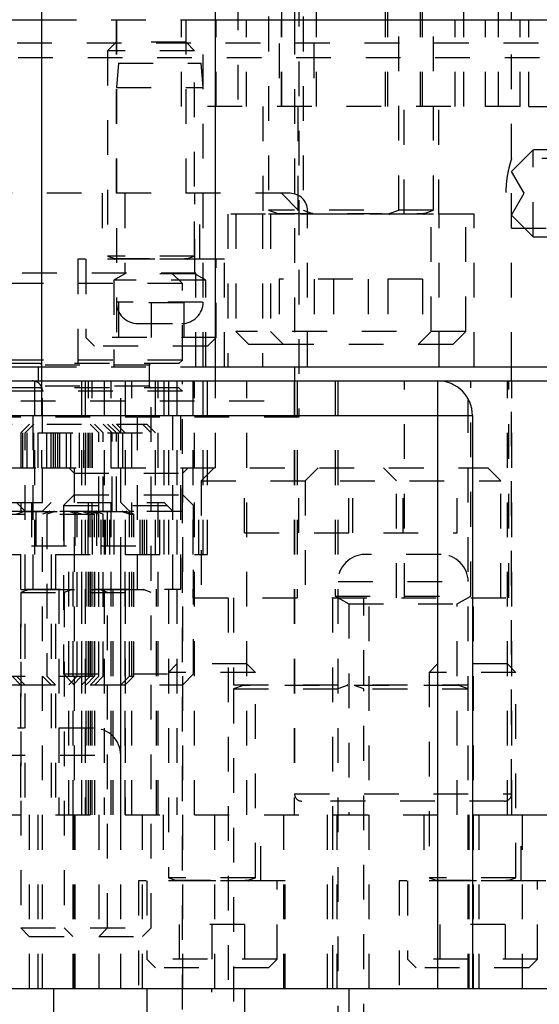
# Model space of a CAD drawing. Header units: inches. Extents: x 1772 to 2706, y -534 to -52.
# Tile 92 of 256: x 1943.98 to 1945.48, y -523.51 to -520.68. Entities that reach past the tile are written whole.
import ezdxf

# ---------------------------------------------------------------- set-up
doc = ezdxf.new("R2010")
doc.units = ezdxf.units.IN
doc.header["$LTSCALE"] = 0.5
doc.header["$MEASUREMENT"] = 0
doc.linetypes.add('HIDDEN', pattern=[0.225, 0.15, -0.075])
doc.layers.add('SID-M-H', color=4, linetype='HIDDEN')
doc.layers.add('SID-M-S', color=105, linetype='Continuous')

msp = doc.modelspace()

# ---------------------------------------------------------------- linework, layer by layer
at = {"layer": 'SID-M-H'}
for p, q in [((1944.60862, -517.20628), (1944.60862, -520.92628)), ((1945.25862, -520.92628), (1945.25862, -517.20628)), ((1945.35862, -520.92628), (1945.35862, -517.20628)), ((1944.78362, -519.19628), (1944.78362, -521.82128)), ((1944.72737, -520.14503), (1944.72737, -520.92628)), ((1944.82737, -520.14503), (1944.82737, -520.92628)), ((1945.03987, -520.92628), (1945.03987, -520.14503)), ((1945.13987, -520.92628), (1945.13987, -520.14503)), ((1944.69612, -520.26753), (1944.69612, -521.22451)), ((1944.79612, -520.26753), (1944.79612, -521.22451)), ((1945.07112, -521.22451), (1945.07112, -520.26753)), ((1945.17112, -521.22451), (1945.17112, -520.26753)), ((1944.73375, -520.42628), (1944.73375, -520.92628)), ((1944.83375, -520.42628), (1944.83375, -520.92628)), ((1945.03349, -520.92628), (1945.03349, -520.42628)), ((1945.13349, -520.92628), (1945.13349, -520.42628)), ((1944.04362, -520.67628), (1944.54362, -520.67628)), ((1944.25812, -520.67628), (1944.25812, -521.17628)), ((1944.25862, -520.67628), (1944.25862, -521.67628)), ((1944.44612, -520.92628), (1944.44612, -520.67628)), ((1944.45912, -521.17628), (1944.45912, -520.67628)), ((1944.50862, -521.67628), (1944.50862, -520.67628)), ((1944.54612, -520.92628), (1944.54612, -520.67628)), ((1944.63362, -520.92628), (1944.63362, -520.67628)), ((1944.73362, -520.92628), (1944.73362, -520.67628)), ((1944.77112, -520.67628), (1944.77112, -521.67628)), ((1945.13362, -520.92628), (1945.13362, -520.67628)), ((1945.23362, -520.92628), (1945.23362, -520.67628)), ((1945.32112, -520.92628), (1945.32112, -520.67628)), ((1945.39612, -521.67628), (1945.39612, -520.67628)), ((1945.42112, -520.92628), (1945.42112, -520.67628)), ((1945.44612, -520.92628), (1945.44612, -520.67628)), ((1947.67321, -520.74389), (1940.37621, -520.74389)), ((1944.25812, -520.74128), (1944.23362, -520.76578)), ((1944.45912, -520.74128), (1944.25812, -520.74128)), ((1944.48362, -520.76578), (1944.45912, -520.74128)), ((1944.48362, -520.76578), (1944.23362, -520.76578)), ((1944.23362, -520.76578), (1944.23362, -521.35697)), ((1944.48362, -521.35697), (1944.48362, -520.76578)), ((1940.37621, -520.78489), (1947.67321, -520.78489)), ((1944.26475, -520.80128), (1944.25862, -520.87128)), ((1944.26475, -520.80128), (1944.5025, -520.80128)), ((1944.50862, -520.87128), (1944.5025, -520.80128)), ((1944.25862, -520.87128), (1944.50862, -520.87128)), ((1945.42112, -520.92628), (1944.44612, -520.92628)), ((1944.68062, -520.92628), (1944.68062, -521.23628)), ((1944.78062, -520.92628), (1944.78062, -521.23628)), ((1945.08662, -521.23628), (1945.08662, -520.92628)), ((1945.18662, -521.23628), (1945.18662, -520.92628)), ((1945.44612, -520.92628), (1946.32112, -520.92628)), ((1945.45862, -521.05128), (1945.39612, -521.11378)), ((1945.45862, -521.30128), (1945.45862, -521.05128)), ((1945.55912, -521.05128), (1945.45862, -521.05128)), ((1945.98339, -521.07578), (1945.39612, -521.07578)), ((1945.43221, -521.17628), (1945.39612, -521.11378)), ((1944.75862, -521.17628), (1940.80862, -521.17628)), ((1944.21812, -521.17628), (1944.21812, -521.36628)), ((1944.28312, -521.17628), (1944.28312, -521.4078)), ((1944.48412, -521.4078), (1944.48412, -521.17628)), ((1944.49912, -521.36628), (1944.49912, -521.17628)), ((1944.78362, -521.22628), (1944.73362, -521.17628)), ((1945.39612, -521.23878), (1945.43221, -521.17628)), ((1945.17112, -521.22451), (1944.69612, -521.22451)), ((1944.69612, -521.22451), (1944.72318, -521.23436)), ((1945.17112, -521.23588), (1944.69612, -521.23588)), ((1944.69612, -521.23588), (1944.69612, -521.23628)), ((1944.72362, -521.23436), (1945.14362, -521.23436)), ((1944.79612, -521.22451), (1944.82318, -521.23436)), ((1944.79612, -521.23588), (1944.79612, -521.23628)), ((1944.80862, -521.67628), (1944.80862, -521.22628)), ((1945.04407, -521.23436), (1945.07112, -521.22451)), ((1945.07112, -521.23628), (1945.07112, -521.23588)), ((1945.14407, -521.23436), (1945.17112, -521.22451)), ((1945.17112, -521.23628), (1945.17112, -521.23588)), ((1945.28812, -521.23628), (1944.57912, -521.23628)), ((1944.57912, -521.23628), (1944.57912, -521.67628)), ((1944.60237, -521.23628), (1944.60237, -521.57378)), ((1944.67912, -521.23628), (1944.67912, -521.67628)), ((1944.70237, -521.23628), (1944.70237, -521.57378)), ((1945.16487, -521.57378), (1945.16487, -521.23628)), ((1945.18812, -521.67628), (1945.18812, -521.23628)), ((1945.26487, -521.57378), (1945.26487, -521.23628)), ((1945.28812, -521.67628), (1945.28812, -521.23628)), ((1945.39612, -521.23878), (1945.45862, -521.30128)), ((1945.39569, -521.27678), (1945.98339, -521.27678)), ((1945.45862, -521.30128), (1945.55912, -521.30128)), ((1944.56962, -521.36628), (1944.14762, -521.36628)), ((1944.14762, -521.36628), (1944.14762, -521.67628)), ((1944.17112, -521.36628), (1944.17112, -521.59128)), ((1944.48362, -521.35697), (1944.23362, -521.35697)), ((1944.23362, -521.35697), (1944.25393, -521.36436)), ((1944.48362, -521.36588), (1944.23362, -521.36588)), ((1944.23362, -521.36588), (1944.23362, -521.36628)), ((1944.25437, -521.36436), (1944.46287, -521.36436)), ((1944.46332, -521.36436), (1944.48362, -521.35697)), ((1944.48362, -521.36628), (1944.48362, -521.36588)), ((1944.54612, -521.59128), (1944.54612, -521.36628)), ((1944.56962, -521.67628), (1944.56962, -521.36628)), ((1944.48769, -521.40628), (1943.90956, -521.40628)), ((1944.28312, -521.4078), (1944.25112, -521.42628)), ((1944.51612, -521.42628), (1944.25112, -521.42628)), ((1944.25112, -521.42628), (1944.25112, -521.67628)), ((1944.48412, -521.4078), (1944.28312, -521.4078)), ((1944.44862, -521.43628), (1944.41862, -521.40628)), ((1944.51612, -521.42628), (1944.48412, -521.4078)), ((1944.48769, -521.67628), (1944.48769, -521.40628)), ((1944.51612, -521.67628), (1944.51612, -521.42628)), ((1945.13962, -521.42378), (1944.72762, -521.42378)), ((1944.72762, -521.42378), (1944.72762, -521.61128)), ((1944.82762, -521.42378), (1944.82762, -521.61128)), ((1944.88362, -521.42378), (1944.88362, -521.61128)), ((1944.98362, -521.42378), (1944.98362, -521.61128)), ((1945.03962, -521.42378), (1945.03962, -521.61128)), ((1945.13962, -521.42378), (1945.13962, -521.61128)), ((1944.44862, -521.43628), (1943.94862, -521.43628)), ((1944.44862, -521.65628), (1944.44862, -521.43628)), ((1944.50672, -521.48928), (1944.26052, -521.48928)), ((1944.45237, -521.49128), (1944.26487, -521.49128)), ((1944.26487, -521.49128), (1944.26487, -521.61628)), ((1944.35862, -521.49128), (1944.35862, -521.61628)), ((1944.45237, -521.49128), (1944.45237, -521.61628)), ((1944.32062, -521.55128), (1944.44662, -521.55128)), ((1945.26487, -521.57378), (1944.60237, -521.57378)), ((1944.60237, -521.57378), (1944.63987, -521.61128)), ((1944.70237, -521.57378), (1944.73987, -521.61128)), ((1945.12737, -521.61128), (1945.16487, -521.57378)), ((1945.22737, -521.61128), (1945.26487, -521.57378)), ((1944.54612, -521.59128), (1944.17112, -521.59128)), ((1944.17112, -521.59128), (1944.19612, -521.61628)), ((1944.52112, -521.61628), (1944.54612, -521.59128)), ((1944.52112, -521.61628), (1944.19612, -521.61628)), ((1944.73987, -521.61128), (1944.63987, -521.61128)), ((1945.22737, -521.61128), (1944.73987, -521.61128)), ((1944.44862, -521.65628), (1943.94862, -521.65628)), ((1944.43862, -521.66628), (1944.44862, -521.65628)), ((1944.43862, -521.66628), (1943.95862, -521.66628)), ((1944.35362, -521.67128), (1944.04362, -521.67128)), ((1944.04362, -521.67628), (1944.54362, -521.67628)), ((1944.35362, -521.73128), (1944.35362, -521.67128)), ((1944.01962, -522.31628), (1944.01962, -521.71628)), ((1944.02262, -521.71628), (1944.02262, -522.31628)), ((1944.04312, -521.71628), (1944.04312, -521.96628)), ((1944.04362, -521.71628), (1944.04362, -521.96628)), ((1944.04612, -523.86628), (1944.04612, -521.71628)), ((1944.15862, -521.71628), (1944.15862, -522.96628)), ((1944.16862, -521.71628), (1944.16862, -522.96628)), ((1944.17862, -522.96628), (1944.17862, -521.71628)), ((1944.18862, -522.96628), (1944.18862, -521.71628)), ((1944.22362, -521.71628), (1944.22362, -522.96628)), ((1944.24362, -522.96628), (1944.24362, -521.71628)), ((1944.27112, -526.46628), (1944.27112, -521.71628)), ((1944.28362, -521.71628), (1944.28362, -522.96628)), ((1944.30362, -522.96628), (1944.30362, -521.71628)), ((1944.31962, -522.31628), (1944.31962, -521.71628)), ((1944.35862, -523.29178), (1944.35862, -521.71628)), ((1944.37112, -522.21628), (1944.37112, -521.71628)), ((1944.37862, -522.96628), (1944.37862, -521.71628)), ((1944.39612, -522.21628), (1944.39612, -521.71628)), ((1944.40862, -521.71628), (1944.40862, -523.14697)), ((1944.42112, -522.31628), (1944.42112, -521.71628)), ((1944.43312, -521.71628), (1944.43312, -522.96628)), ((1944.43362, -522.21628), (1944.43362, -521.71628)), ((1944.44462, -522.31628), (1944.44462, -521.71628)), ((1944.44862, -523.92628), (1944.44862, -521.71628)), ((1944.47912, -521.71628), (1944.47912, -522.34128)), ((1944.48362, -522.96628), (1944.48362, -521.71628)), ((1944.50862, -522.21628), (1944.50862, -521.71628)), ((1944.52112, -522.21628), (1944.52112, -521.71628)), ((1944.54362, -521.96628), (1944.54362, -521.71628)), ((1944.54412, -521.96628), (1944.54412, -521.71628)), ((1944.63412, -522.96628), (1944.63412, -521.71628)), ((1944.77012, -521.71628), (1944.77012, -522.96628)), ((1944.77112, -521.71628), (1944.77112, -522.90544)), ((1944.77912, -521.71628), (1944.77912, -522.34128)), ((1944.88862, -521.71628), (1944.88862, -522.33628)), ((1944.89612, -521.71628), (1944.89612, -526.46628)), ((1945.08812, -522.34128), (1945.08812, -521.71628)), ((1945.18312, -521.71628), (1945.18312, -522.96628)), ((1945.27112, -526.46628), (1945.27112, -521.71628)), ((1945.27862, -522.33628), (1945.27862, -521.71628)), ((1945.38412, -522.96628), (1945.38412, -521.71628)), ((1945.38812, -522.34128), (1945.38812, -521.71628)), ((1945.39612, -522.90544), (1945.39612, -521.71628)), ((1945.39712, -522.96628), (1945.39712, -521.71628)), ((1944.44862, -521.74628), (1941.11862, -521.74628)), ((1944.43862, -521.73628), (1943.95862, -521.73628)), ((1944.35362, -521.73128), (1944.04362, -521.73128)), ((1944.44862, -521.74628), (1944.43862, -521.73628)), ((1940.78362, -521.77411), (1944.78362, -521.77411)), ((1944.78362, -521.82128), (1943.60762, -521.82128)), ((1943.85862, -521.84128), (1944.34612, -521.84128)), ((1944.00862, -521.84128), (1943.98362, -521.86628)), ((1943.98987, -521.96628), (1943.98987, -521.84128)), ((1944.02112, -521.84128), (1943.99612, -521.86628)), ((1944.00237, -521.96628), (1944.00237, -521.84128)), ((1944.02112, -521.96628), (1944.02112, -521.84128)), ((1944.03362, -521.96628), (1944.03362, -521.84128)), ((1944.05862, -521.96628), (1944.05862, -521.84128)), ((1944.07112, -521.96628), (1944.07112, -521.84128)), ((1944.07737, -521.96628), (1944.07737, -521.84128)), ((1944.08362, -521.96628), (1944.08362, -521.84128)), ((1944.08987, -521.96628), (1944.08987, -521.84128)), ((1944.09612, -521.96628), (1944.09612, -521.84128)), ((1944.11487, -521.96628), (1944.11487, -521.84128)), ((1944.12737, -521.96628), (1944.12737, -521.84128)), ((1944.15237, -521.96628), (1944.15237, -521.84128)), ((1944.16487, -521.96628), (1944.16487, -521.84128)), ((1944.17112, -521.96628), (1944.17112, -521.84128)), ((1944.17737, -521.96628), (1944.17737, -521.84128)), ((1944.18362, -521.96628), (1944.18362, -521.84128)), ((1944.20862, -521.86628), (1944.18362, -521.84128)), ((1944.18987, -521.96628), (1944.18987, -521.84128)), ((1944.22112, -521.86628), (1944.19612, -521.84128)), ((1944.24612, -521.86628), (1944.22112, -521.84128)), ((1944.25862, -521.86628), (1944.23362, -521.84128)), ((1944.27112, -521.86628), (1944.24612, -521.84128)), ((1944.28362, -521.86628), (1944.25862, -521.84128)), ((1944.26487, -521.96628), (1944.26487, -521.84128)), ((1944.27737, -521.96628), (1944.27737, -521.84128)), ((1944.35862, -521.86628), (1944.33362, -521.84128)), ((1944.37112, -521.86628), (1944.34612, -521.84128)), ((1943.83362, -521.86628), (1944.37112, -521.86628)), ((1943.98362, -521.86628), (1943.98362, -522.09128)), ((1943.99612, -522.31628), (1943.99612, -521.86628)), ((1944.20862, -522.09167), (1944.20862, -521.86628)), ((1944.22112, -522.09167), (1944.22112, -521.86628)), ((1944.24612, -522.09128), (1944.24612, -521.86628)), ((1944.25862, -522.09128), (1944.25862, -521.86628)), ((1943.92737, -521.96628), (1944.04312, -521.96628)), ((1944.04312, -521.96628), (1945.32737, -521.96628)), ((1944.12175, -521.96628), (1944.13737, -521.9819)), ((1944.13737, -521.96628), (1944.13737, -523.46628)), ((1944.44987, -521.9819), (1944.4655, -521.96628)), ((1944.44987, -523.46628), (1944.44987, -521.96628)), ((1944.53987, -521.96628), (1944.50237, -522.00378)), ((1944.62762, -522.15378), (1944.62762, -521.96628)), ((1944.78362, -522.15378), (1944.78362, -521.96628)), ((1944.83987, -521.96628), (1944.80237, -522.00378)), ((1944.92762, -522.15378), (1944.92762, -521.96628)), ((1944.93962, -522.15378), (1944.93962, -521.96628)), ((1945.06487, -522.00378), (1945.02737, -521.96628)), ((1945.08362, -522.15378), (1945.08362, -521.96628)), ((1945.23962, -522.15378), (1945.23962, -521.96628)), ((1945.36487, -522.00378), (1945.32737, -521.96628)), ((1944.13737, -521.9819), (1944.44987, -521.9819)), ((1944.50237, -522.00378), (1945.36487, -522.00378)), ((1944.50237, -522.00378), (1944.50237, -522.34128)), ((1944.80237, -522.00378), (1944.80237, -522.34128)), ((1945.06487, -522.34128), (1945.06487, -522.00378)), ((1945.36487, -522.34128), (1945.36487, -522.00378)), ((1944.13737, -522.0444), (1944.10612, -522.07565)), ((1944.13737, -522.0444), (1944.44987, -522.0444)), ((1944.48112, -522.07565), (1944.44987, -522.0444)), ((1943.94612, -522.06628), (1944.39612, -522.06628)), ((1943.99612, -522.09128), (1943.97112, -522.06628)), ((1944.01487, -522.06628), (1944.01487, -522.21628)), ((1944.07112, -522.06628), (1944.04612, -522.09128)), ((1944.10612, -522.07565), (1944.48112, -522.07565)), ((1944.10612, -522.07565), (1944.10612, -522.56003)), ((1944.10862, -522.19128), (1944.10862, -522.06628)), ((1944.13987, -522.19128), (1944.13987, -522.06628)), ((1944.20237, -522.19128), (1944.20237, -522.06628)), ((1944.23362, -522.19128), (1944.23362, -522.06628)), ((1944.29612, -522.09128), (1944.27112, -522.06628)), ((1944.32737, -522.21628), (1944.32737, -522.06628)), ((1944.42112, -522.09128), (1944.39612, -522.06628)), ((1944.48112, -522.56003), (1944.48112, -522.07565)), ((1941.14612, -522.09128), (1944.49612, -522.09128)), ((1943.89612, -522.09167), (1944.30862, -522.09167)), ((1943.89612, -522.10059), (1944.30862, -522.10059)), ((1944.28787, -522.0932), (1943.91687, -522.0932)), ((1943.99143, -522.0932), (1943.97112, -522.10059)), ((1944.02737, -522.09128), (1944.02737, -522.21628)), ((1944.06643, -522.0932), (1944.04612, -522.10059)), ((1944.05862, -522.09128), (1944.05862, -522.09167)), ((1944.07893, -522.0932), (1944.05862, -522.10059)), ((1944.05862, -522.10059), (1944.05862, -522.56678)), ((1944.14612, -522.10059), (1944.12582, -522.0932)), ((1944.15862, -522.10059), (1944.13832, -522.0932)), ((1944.14612, -522.09167), (1944.14612, -522.09128)), ((1944.14612, -522.56678), (1944.14612, -522.10059)), ((1944.18362, -522.10059), (1944.16332, -522.0932)), ((1944.19612, -522.10059), (1944.17582, -522.0932)), ((1944.17737, -522.21628), (1944.17737, -522.09128)), ((1944.18362, -522.09167), (1944.18362, -522.09128)), ((1944.18362, -522.56678), (1944.18362, -522.10059)), ((1944.20862, -522.10059), (1944.18832, -522.0932)), ((1944.18987, -522.21628), (1944.18987, -522.09128)), ((1944.19612, -522.09167), (1944.19612, -522.09128)), ((1944.19612, -522.56678), (1944.19612, -522.10059)), ((1944.22112, -522.10059), (1944.20082, -522.0932)), ((1944.20862, -522.56678), (1944.20862, -522.10059)), ((1944.21487, -522.21628), (1944.21487, -522.09128)), ((1944.22112, -522.56678), (1944.22112, -522.10059)), ((1944.22737, -522.21628), (1944.22737, -522.09128)), ((1944.23987, -522.21628), (1944.23987, -522.09128)), ((1944.25237, -522.21628), (1944.25237, -522.09128)), ((1944.29612, -522.10059), (1944.27582, -522.0932)), ((1944.30862, -522.10059), (1944.28832, -522.0932)), ((1944.29612, -522.56678), (1944.29612, -522.09128)), ((1944.30862, -522.09167), (1944.30862, -522.09128)), ((1944.30862, -522.56678), (1944.30862, -522.10059)), ((1944.33362, -522.21628), (1944.33362, -522.09128)), ((1944.33987, -522.21628), (1944.33987, -522.09128)), ((1944.34612, -522.21628), (1944.34612, -522.09128)), ((1944.38362, -522.21628), (1944.38362, -522.09128)), ((1944.49612, -522.21628), (1944.49612, -522.09128)), ((1944.62762, -522.15378), (1945.23962, -522.15378)), ((1944.01487, -522.19128), (1944.32737, -522.19128)), ((1943.68362, -522.21628), (1944.52112, -522.21628)), ((1943.98312, -522.21628), (1943.98312, -522.96628)), ((1943.99562, -522.21628), (1943.99562, -522.96628)), ((1944.07062, -522.21628), (1944.07062, -522.96628)), ((1944.08312, -522.21628), (1944.08312, -522.96628)), ((1944.12162, -522.96628), (1944.12162, -522.21628)), ((1944.13412, -522.96628), (1944.13412, -522.21628)), ((1944.15912, -522.96628), (1944.15912, -522.21628)), ((1944.17162, -522.96628), (1944.17162, -522.21628)), ((1944.18412, -522.96628), (1944.18412, -522.21628)), ((1944.19662, -522.96628), (1944.19662, -522.21628)), ((1944.27162, -522.96628), (1944.27162, -522.21628)), ((1944.28412, -522.96628), (1944.28412, -522.21628)), ((1945.19312, -522.21628), (1944.97412, -522.21628)), ((1944.89656, -522.29428), (1945.27069, -522.29428)), ((1943.59762, -522.31628), (1944.44462, -522.31628)), ((1943.98362, -522.31628), (1943.98362, -522.31667)), ((1943.98362, -522.31667), (1944.35862, -522.31667)), ((1944.00393, -522.3182), (1943.98362, -522.32559)), ((1943.98362, -522.32559), (1944.35862, -522.32559)), ((1943.98362, -522.32559), (1943.98362, -523.29178)), ((1944.33787, -522.3182), (1944.00437, -522.3182)), ((1944.09312, -522.31628), (1944.09312, -522.96628)), ((1944.10862, -522.31628), (1944.10862, -522.31667)), ((1944.12893, -522.3182), (1944.10862, -522.32559)), ((1944.10862, -522.32559), (1944.10862, -523.29178)), ((1944.23362, -522.32559), (1944.21332, -522.3182)), ((1944.23362, -522.31667), (1944.23362, -522.31628)), ((1944.23362, -523.29178), (1944.23362, -522.32559)), ((1944.24912, -522.96628), (1944.24912, -522.31628)), ((1944.35862, -522.32559), (1944.33832, -522.3182)), ((1944.37412, -522.96628), (1944.37412, -522.31628)), ((1944.47912, -522.34128), (1945.38812, -522.34128)), ((1944.58062, -522.34128), (1944.58062, -523.46628)), ((1944.59612, -522.34128), (1944.59612, -522.59167)), ((1944.88062, -522.34128), (1944.88062, -523.46628)), ((1944.88862, -522.33628), (1945.27862, -522.33628)), ((1944.88862, -522.33628), (1944.92737, -522.35865)), ((1944.97112, -522.59167), (1944.97112, -522.34128)), ((1944.98662, -523.46628), (1944.98662, -522.34128)), ((1945.23987, -522.35865), (1945.27862, -522.33628)), ((1945.28662, -523.46628), (1945.28662, -522.34128)), ((1944.92737, -522.35865), (1945.23987, -522.35865)), ((1944.92737, -522.35865), (1944.92737, -522.96628)), ((1945.23987, -522.96628), (1945.23987, -522.35865)), ((1944.43312, -522.53128), (1944.40862, -522.55578)), ((1944.63412, -522.53128), (1944.43312, -522.53128)), ((1944.65862, -522.55578), (1944.63412, -522.53128)), ((1945.18312, -522.53128), (1945.15862, -522.55578)), ((1945.38412, -522.53128), (1945.18312, -522.53128)), ((1945.40862, -522.55578), (1945.38412, -522.53128)), ((1943.89612, -522.56678), (1944.30862, -522.56678)), ((1943.95862, -522.56678), (1943.98312, -522.59128)), ((1943.97112, -522.56678), (1943.99562, -522.59128)), ((1944.04612, -522.56678), (1944.07062, -522.59128)), ((1944.05862, -522.56678), (1944.08312, -522.59128)), ((1944.10612, -522.56003), (1944.48112, -522.56003)), ((1944.10612, -522.56003), (1944.13737, -522.59128)), ((1944.12162, -522.59128), (1944.14612, -522.56678)), ((1944.13412, -522.59128), (1944.15862, -522.56678)), ((1944.15912, -522.59128), (1944.18362, -522.56678)), ((1944.17162, -522.59128), (1944.19612, -522.56678)), ((1944.18412, -522.59128), (1944.20862, -522.56678)), ((1944.19662, -522.59128), (1944.22112, -522.56678)), ((1944.27162, -522.59128), (1944.29612, -522.56678)), ((1944.28412, -522.59128), (1944.30862, -522.56678)), ((1944.65862, -522.55578), (1944.40862, -522.55578)), ((1944.44987, -522.59128), (1944.48112, -522.56003)), ((1944.65862, -523.14697), (1944.65862, -522.55578)), ((1945.40862, -522.55578), (1945.15862, -522.55578)), ((1945.15862, -522.55578), (1945.15862, -523.14697)), ((1945.40862, -523.14697), (1945.40862, -522.55578)), ((1943.92062, -522.59128), (1943.98312, -522.59128)), ((1943.98312, -522.59128), (1944.44987, -522.59128)), ((1944.59612, -522.59167), (1945.27112, -522.59167)), ((1944.62318, -522.5932), (1944.59612, -522.60305)), ((1945.24362, -522.5932), (1944.62362, -522.5932)), ((1944.92318, -522.5932), (1944.89612, -522.60305)), ((1944.97112, -522.60305), (1944.94407, -522.5932)), ((1945.27112, -522.60305), (1945.24407, -522.5932)), ((1944.59612, -522.60305), (1945.27112, -522.60305)), ((1944.59612, -522.60305), (1944.59612, -523.81003)), ((1944.97112, -523.81003), (1944.97112, -522.60305)), ((1944.19312, -522.71628), (1943.97412, -522.71628)), ((1943.89656, -522.79428), (1944.27069, -522.79428)), ((1944.77158, -522.90544), (1945.39566, -522.90544)), ((1945.37529, -522.92628), (1944.79196, -522.92628)), ((1940.28362, -522.96628), (1945.28362, -522.96628)), ((1944.00812, -522.96628), (1944.00812, -523.46628)), ((1944.03362, -523.46628), (1944.03362, -522.96628)), ((1944.13312, -522.96628), (1944.13312, -523.46628)), ((1944.13987, -526.46628), (1944.13987, -522.96628)), ((1944.20912, -523.46628), (1944.20912, -522.96628)), ((1944.33412, -523.46628), (1944.33412, -522.96628)), ((1944.39312, -522.96628), (1944.39312, -523.15628)), ((1944.54237, -526.46628), (1944.54237, -522.96628)), ((1944.67412, -523.15628), (1944.67412, -522.96628)), ((1944.73987, -522.96628), (1944.73987, -526.46628)), ((1944.86487, -522.96628), (1944.86487, -523.46628)), ((1944.8805, -522.96628), (1944.8805, -523.46628)), ((1944.89362, -522.96628), (1944.89362, -523.46628)), ((1945.14312, -522.96628), (1945.14312, -523.15628)), ((1945.27362, -523.46628), (1945.27362, -522.96628)), ((1945.28675, -523.46628), (1945.28675, -522.96628)), ((1945.30237, -523.46628), (1945.30237, -522.96628)), ((1945.42412, -523.15628), (1945.42412, -522.96628)), ((1945.42737, -526.46628), (1945.42737, -522.96628)), ((1944.74462, -523.15628), (1944.32262, -523.15628)), ((1944.32262, -523.15628), (1944.32262, -523.46628)), ((1944.34612, -523.15628), (1944.34612, -523.38128)), ((1944.65862, -523.14697), (1944.40862, -523.14697)), ((1944.40862, -523.14697), (1944.42893, -523.15436)), ((1944.65862, -523.15588), (1944.40862, -523.15588)), ((1944.40862, -523.15588), (1944.40862, -523.15628)), ((1944.42937, -523.15436), (1944.63787, -523.15436)), ((1944.63832, -523.15436), (1944.65862, -523.14697)), ((1944.65862, -523.15628), (1944.65862, -523.15588)), ((1944.72112, -523.38128), (1944.72112, -523.15628)), ((1944.74462, -523.46628), (1944.74462, -523.15628)), ((1945.49462, -523.15628), (1945.07262, -523.15628)), ((1945.07262, -523.15628), (1945.07262, -523.46628)), ((1945.09612, -523.15628), (1945.09612, -523.38128)), ((1945.40862, -523.14697), (1945.15862, -523.14697)), ((1945.15862, -523.14697), (1945.17893, -523.15436)), ((1945.40862, -523.15588), (1945.15862, -523.15588)), ((1945.15862, -523.15588), (1945.15862, -523.15628)), ((1945.17937, -523.15436), (1945.38787, -523.15436)), ((1945.38832, -523.15436), (1945.40862, -523.14697)), ((1945.40862, -523.15628), (1945.40862, -523.15588)), ((1945.47112, -523.38128), (1945.47112, -523.15628)), ((1943.98362, -523.29178), (1944.35862, -523.29178)), ((1943.98362, -523.29178), (1944.00812, -523.31628)), ((1944.10862, -523.29178), (1944.13312, -523.31628)), ((1944.20912, -523.31628), (1944.23362, -523.29178)), ((1944.33412, -523.31628), (1944.35862, -523.29178)), ((1944.62737, -523.28128), (1944.43987, -523.28128)), ((1944.43987, -523.28128), (1944.43987, -523.40628)), ((1944.53362, -523.28128), (1944.53362, -523.40628)), ((1944.62737, -523.28128), (1944.62737, -523.40628)), ((1945.37737, -523.28128), (1945.18987, -523.28128)), ((1945.18987, -523.28128), (1945.18987, -523.40628)), ((1945.37737, -523.28128), (1945.37737, -523.40628)), ((1944.00812, -523.31628), (1944.33412, -523.31628)), ((1944.72112, -523.38128), (1944.34612, -523.38128)), ((1944.34612, -523.38128), (1944.37112, -523.40628)), ((1944.69612, -523.40628), (1944.72112, -523.38128)), ((1945.47112, -523.38128), (1945.09612, -523.38128)), ((1945.09612, -523.38128), (1945.12112, -523.40628)), ((1945.44612, -523.40628), (1945.47112, -523.38128)), ((1944.69612, -523.40628), (1944.37112, -523.40628)), ((1945.44612, -523.40628), (1945.12112, -523.40628)), ((1944.07737, -523.46628), (1944.07737, -523.84128)), ((1944.26487, -523.84128), (1944.26487, -523.46628)), ((1944.34612, -523.46628), (1944.34612, -525.34128)), ((1944.38987, -523.84128), (1944.38987, -523.46628)), ((1944.53362, -525.07611), (1944.53362, -523.46628)), ((1944.62737, -523.46628), (1944.62737, -526.46628)), ((1944.92737, -523.46628), (1944.92737, -526.46628)), ((1944.93987, -526.46628), (1944.93987, -523.46628)), ((1945.23987, -526.46628), (1945.23987, -523.46628))]:
    msp.add_line(p, q, dxfattribs=at)
for centre, radius, start, end in [((1944.75862, -521.22628), 0.05, 0, 90), ((1944.72291, -521.2351), 0.000787, 270, 70), ((1944.82291, -521.2351), 0.000787, 270, 70), ((1945.04434, -521.2351), 0.000787, 110, 270), ((1945.14434, -521.2351), 0.000787, 110, 270), ((1944.25366, -521.3651), 0.000787, 270, 70), ((1944.46359, -521.3651), 0.000787, 110, 270), ((1944.32062, -521.48928), 0.062, 180, 270), ((1944.44662, -521.48928), 0.062, 270, 0), ((1944.03862, -521.67128), 0.005, 0, 90), ((1944.35862, -521.67128), 0.005, 90, 180), ((1944.01612, -521.74628), 0.03, 0, 90), ((1944.03862, -521.73128), 0.005, 270, 0), ((1944.35862, -521.73128), 0.005, 180, 270), ((1943.99116, -522.09246), 0.000787, 290, 90), ((1944.06616, -522.09246), 0.000787, 290, 90), ((1944.07866, -522.09246), 0.000787, 290, 90), ((1944.12609, -522.09246), 0.000787, 90, 250), ((1944.13859, -522.09246), 0.000787, 90, 250), ((1944.16359, -522.09246), 0.000787, 90, 250), ((1944.17609, -522.09246), 0.000787, 90, 250), ((1944.18859, -522.09246), 0.000787, 90, 250), ((1944.20109, -522.09246), 0.000787, 90, 250), ((1944.27609, -522.09246), 0.000787, 90, 250), ((1944.28859, -522.09246), 0.000787, 90, 250), ((1944.97412, -522.29428), 0.078, 90, 180), ((1945.19312, -522.29428), 0.078, 0, 90), ((1944.00366, -522.31746), 0.000787, 290, 90), ((1944.12866, -522.31746), 0.000787, 290, 90), ((1944.21359, -522.31746), 0.000787, 90, 250), ((1944.33859, -522.31746), 0.000787, 90, 250), ((1944.62291, -522.59246), 0.000787, 290, 90), ((1944.92291, -522.59246), 0.000787, 290, 90), ((1944.94434, -522.59246), 0.000787, 90, 250), ((1945.24434, -522.59246), 0.000787, 90, 250), ((1944.19312, -522.79428), 0.078, 0, 90), ((1944.79196, -522.90544), 0.02083, 180, 270), ((1945.37529, -522.90544), 0.02083, 270, 0), ((1944.42866, -523.1551), 0.000787, 270, 70), ((1944.63859, -523.1551), 0.000787, 110, 270), ((1945.17866, -523.1551), 0.000787, 270, 70), ((1945.38859, -523.1551), 0.000787, 110, 270)]:
    msp.add_arc(centre, radius, start, end, dxfattribs=at)
msp.add_open_spline([(1945.39612, -521.07578), (1945.39578, -521.07683), (1945.39508, -521.07894), (1945.39019, -521.09531), (1945.38443, -521.11982), (1945.37993, -521.1513), (1945.37903, -521.18531), (1945.38187, -521.21744), (1945.38717, -521.24536), (1945.39265, -521.26588), (1945.39607, -521.27662), (1945.39578, -521.2757), (1945.39569, -521.27541)], degree=3, knots=[0, 0, 0, 0, 0.1037071, 0.207298, 0.3139408, 0.42335, 0.5292554, 0.6307332, 0.7338023, 0.8418471, 0.9507746, 1, 1, 1, 1], dxfattribs=at)
at = {"layer": 'SID-M-S'}
for p, q in [((1944.77112, -520.19628), (1944.77112, -520.67628)), ((1945.39612, -520.67628), (1945.39612, -520.19628)), ((1944.04362, -520.52878), (1944.04362, -521.71628)), ((1944.54362, -521.71628), (1944.54362, -520.52878)), ((1941.52362, -520.67628), (1944.04362, -520.67628)), ((1944.54362, -520.67628), (1947.78362, -520.67628)), ((1941.52362, -521.67628), (1944.04362, -521.67628)), ((1944.03362, -521.67628), (1944.03362, -521.71628)), ((1944.54362, -521.67628), (1947.78362, -521.67628)), ((1944.77112, -521.67628), (1944.77112, -521.71628)), ((1945.39612, -521.71628), (1945.39612, -521.67628)), ((1939.78362, -521.71628), (1945.78362, -521.71628)), ((1945.18362, -523.46628), (1945.18362, -521.71628)), ((1940.28362, -521.81628), (1945.28362, -521.81628)), ((1945.28362, -521.81628), (1945.28362, -523.46628)), ((1945.28362, -522.96628), (1945.78362, -522.96628)), ((1933.28362, -523.46628), (1952.28362, -523.46628))]:
    msp.add_line(p, q, dxfattribs=at)
msp.add_arc((1945.18362, -521.81628), 0.1, 0, 90, dxfattribs=at)

doc.saveas('drawing.dxf')
